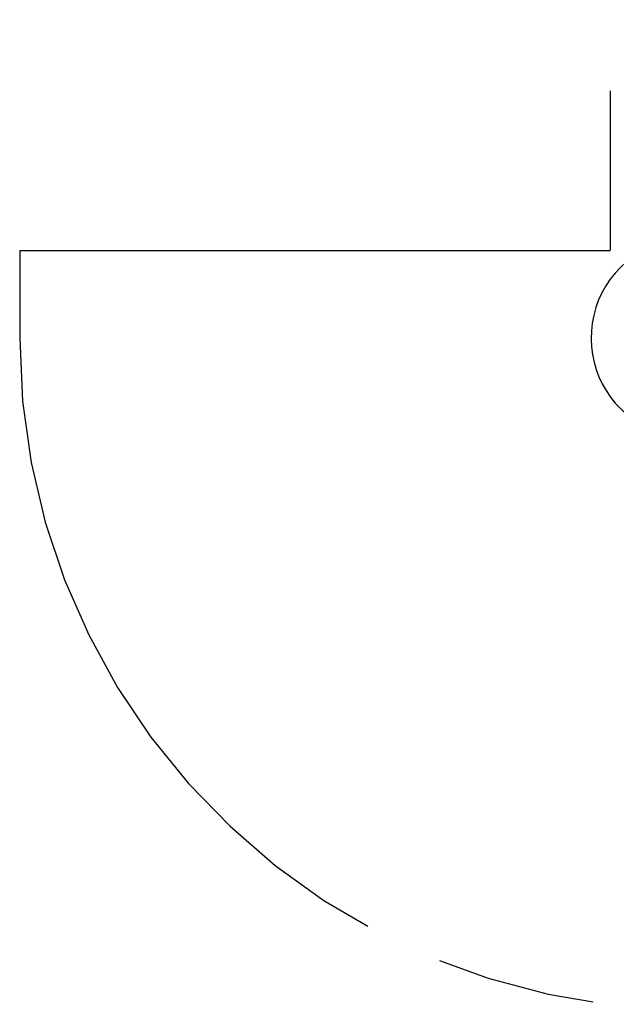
# Model space of a CAD drawing. Header units: inches. Extents: x 0 to 291, y 0 to 188.
# Tile 19 of 113: x 71.47 to 77.47, y 92.21 to 102.11. Entities that reach past the tile are written whole.
import ezdxf

# ---------------------------------------------------------------- set-up
doc = ezdxf.new("R2010")
doc.units = ezdxf.units.IN
doc.header["$LTSCALE"] = 16.018896
doc.header["$MEASUREMENT"] = 0
doc.linetypes.add('PHANTOM', pattern=[0.8, 0.45, -0.05, 0.1, -0.05, 0.1, -0.05])
doc.layers.get('0').update_dxf_attribs({"linetype": 'CONTINUOUS'})
doc.layers.add('AVAILABLE_DOOR_SPACES', color=7, linetype='CONTINUOUS')

msp = doc.modelspace()

# ---------------------------------------------------------------- linework, layer by layer
at = {"color": 7, "linetype": 'Continuous'}
msp.add_arc((78.2167, 98.9098), 1.0039, 305.50661, 234.49339, dxfattribs=at)
at = {"layer": 'AVAILABLE_DOOR_SPACES', "color": 4, "linetype": 'PHANTOM'}
for p, q in [((77.4042, 135.0348), (77.4042, 99.7848)), ((71.4667, 99.7848), (71.4667, 98.9098)), ((77.4042, 99.7848), (71.4667, 99.7848))]:
    msp.add_line(p, q, dxfattribs=at)
msp.add_arc((78.2167, 98.9098), 6.75, 180, 263.08652, dxfattribs=at)

doc.saveas('drawing.dxf')
